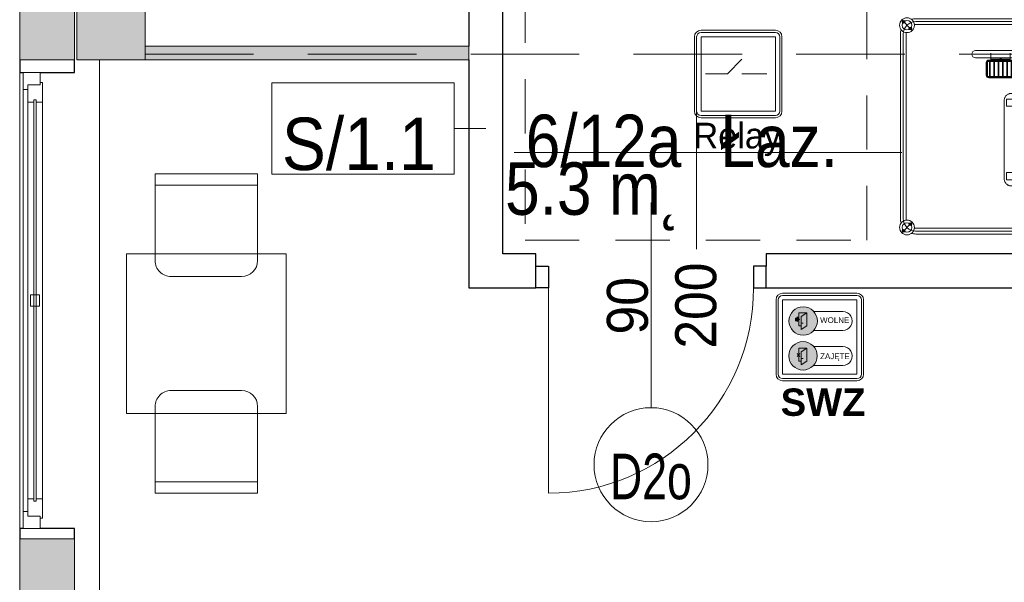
# Model space of a CAD drawing. Header units: centimetres. Extents: x -1253 to 21770, y -8842 to 3590.
# Tile 6 of 120: x -1253 to -821, y 644 to 891. Entities that reach past the tile are written whole.
import ezdxf

# ---------------------------------------------------------------- set-up
doc = ezdxf.new("R2010")
doc.units = ezdxf.units.CM
doc.linetypes.add('Ponad', pattern=[39.688, 23.813, -15.875])
doc.linetypes.add('Ukryte', pattern=[71.438, 47.625, -23.813])
for name, color, linetype, lineweight in [('A-ANNO-NOTE', 131, 'Continuous', 9), ('A-AREA-IDEN', 2, 'Continuous', 13), ('A-DETL-GENF', 92, 'Continuous', 9), ('A-DETL-HDLN', 90, 'Ukryte', 9), ('A-DETL-MEDM', 33, 'Continuous', 13), ('A-DOOR', 31, 'Continuous', 13), ('A-FLOR-OVHD', 1, 'Ponad', 9), ('A-GLAZ', 151, 'Continuous', 13), ('A-WALL', 113, 'Continuous', 13), ('A-WALL-IDEN', 211, 'Continuous', 13), ('A-WALL-PATT', 111, 'Continuous', 13), ('I-FURN', 30, 'Continuous', 9), ('P-SANR-FIXT', 6, 'Continuous', 9), ('PRZYW_Elementy_inst_przyw', 7, 'Continuous', 9), ('S-COLS', 52, 'Continuous', 13)]:
    doc.layers.add(name, color=color, linetype=linetype, lineweight=lineweight)
doc.styles.add('adam', font='arialbd.ttf')
doc.styles.add('Arial', font='arial.ttf', dxfattribs={"width": 0.9, "height": 18})
doc.styles.add('Arial_1', font='arial.ttf', dxfattribs={"width": 0.7, "height": 20})
doc.styles.add('Arial_11', font='arial.ttf', dxfattribs={"width": 0.85, "height": 23})
doc.styles.add('Arial_12', font='arial.ttf', dxfattribs={"width": 0.9, "height": 23})
doc.styles.add('GENERATED_STYLE_1', font='arial.ttf')

# ---------------------------------------------------------------- blocks, each defined once
blk = doc.blocks.new('M_Concrete-Square-Column - 300 x 300mm-1795931-6_piętro IV __13_80 m_ - stan projektowany')
at = {"layer": 'S-COLS', "lineweight": 9}
blk.add_hatch(color=254, dxfattribs=at).paths.add_polyline_path([(15, -15), (15, 15), (-15, 15), (-15, -15)], flags=0)
for p, q in [((15, 15), (-15, 15)), ((-15, 15), (-15, -15)), ((15, -15), (15, 15)), ((-15, -15), (15, -15))]:
    blk.add_line(p, q, dxfattribs=at)
blk = doc.blocks.new('Blat - Blat-1285693-6_piętro IV __13_80 m_ - stan projektowany')
at = {"layer": 'I-FURN'}
for p, q in [((0, 70), (0, 0)), ((70, 70), (0, 70)), ((70, 0), (70, 70)), ((0, 0), (70, 0))]:
    blk.add_line(p, q, dxfattribs=at)
blk = doc.blocks.new('DRZWI 1S - automatyczna etykieta - Drzwi 90 _łazienkowe_-2364279-6_piętro IV __13_80 m_ - stan projektowany')
at = {"layer": 'A-DETL-GENF'}
for p, q in [((-50.5, 7.5), (-50.5, -2)), ((-45, 7.5), (-50.5, 7.5)), ((-45, -2), (-45, 7.5)), ((50.5, 7.5), (45, 7.5)), ((45, 7.5), (45, -2)), ((50.5, -2), (50.5, 7.5)), ((-50.5, -2), (-45, -2)), ((45, -2), (50.5, -2))]:
    blk.add_line(p, q, dxfattribs=at)
at = {"layer": 'A-DETL-MEDM', "lineweight": 25}
for p, q in [((-45, 7.5), (-50.5, 7.5)), ((-50.5, 7.5), (-50.5, -2)), ((-45, -2), (-45, 7.5)), ((45, -2), (45, 7.5)), ((45, 7.5), (50.5, 7.5)), ((50.5, 7.5), (50.5, -2)), ((-50.5, -2), (-45, -2)), ((50.5, -2), (45, -2))]:
    blk.add_line(p, q, dxfattribs=at)
at = {"layer": 'A-DOOR'}
blk.add_line((45, 7.5), (45, 97.5), dxfattribs=at)
blk.add_arc((45, 7.5), 90, 90, 180, dxfattribs=at)
blk = doc.blocks.new('brodzik natryskowy dla N - Type 1-2359081-6_piętro IV __13_80 m_ - stan projektowany')
at = {"layer": 'P-SANR-FIXT'}
for p, q in [((-44.73, -12.86), (-27.37, -14.39)), ((-42.55, -11.3), (-42.55, -11)), ((-36.05, -11.3), (-42.55, -11.3)), ((-40.55, -11.3), (-40.55, -95.8)), ((-39.3, -11), (-39.3, -95.8)), ((-38.05, -11.3), (-38.05, -95.8)), ((-36.05, -11), (-36.05, -11.3)), ((-26.61, -11.2), (-26.61, -69.6)), ((-23.41, -69.6), (-23.41, -11.2)), ((14.45, -11.52), (10.54, -11.52)), ((10.54, -11.52), (10.54, -20.79)), ((14.45, -11.52), (14.45, -20.79)), ((49.36, -11.3), (49.36, -11)), ((55.86, -11.3), (49.36, -11.3)), ((51.36, -11.3), (51.36, -95.8)), ((52.61, -11), (52.61, -96)), ((53.86, -11.3), (53.86, -95.8)), ((55.86, -11), (55.86, -11.3)), ((-27.37, -14.39), (-44.99, -15.67)), ((-44.99, -15.67), (-28.14, -17.71)), ((-28.14, -17.71), (-45.75, -19.5)), ((-45.75, -19.5), (-29.41, -21.8)), ((10.54, -20.79), (14.45, -20.79)), ((14.44, -21.54), (10.55, -21.51)), ((-29.41, -21.8), (-46.26, -23.33)), ((-46.26, -23.33), (-29.41, -26.14)), ((-7.7, -24.28), (-7.74, -24.55)), ((-7.74, -24.55), (-7.74, -54.09)), ((-7.62, -24.01), (-7.7, -24.28)), ((-7.51, -23.75), (-7.62, -24.01)), ((-7.38, -23.5), (-7.51, -23.75)), ((-7.23, -23.25), (-7.38, -23.5)), ((-7.05, -23.02), (-7.23, -23.25)), ((-6.85, -22.81), (-7.05, -23.02)), ((-6.64, -22.61), (-6.85, -22.81)), ((-6.41, -22.43), (-6.64, -22.61)), ((-6.17, -22.27), (-6.41, -22.43)), ((-5.92, -22.14), (-6.17, -22.27)), ((-5.66, -22.03), (-5.92, -22.14)), ((-5.39, -21.95), (-5.66, -22.03)), ((-5.12, -21.9), (-5.39, -21.95)), ((-4.84, -21.88), (-5.12, -21.9)), ((10.32, -21.88), (-4.84, -21.88)), ((-2.82, -26.45), (-2.2, -25.89)), ((-2.2, -25.89), (-1.53, -25.38)), ((-1.53, -25.38), (-0.81, -24.95)), ((-0.81, -24.95), (-0.05, -24.58)), ((-0.05, -24.58), (0.75, -24.29)), ((0.75, -24.29), (1.58, -24.07)), ((1.58, -24.07), (2.44, -23.94)), ((2.44, -23.94), (4.41, -23.89)), ((22.33, -23.94), (3.78, -23.89)), ((4.41, -23.89), (4.41, -27.12)), ((13.8, -21.67), (11.19, -21.67)), ((11.19, -21.67), (11.19, -23.94)), ((11.19, -23.94), (13.8, -23.94)), ((13.8, -23.94), (13.8, -21.67)), ((30.14, -21.88), (14.73, -21.88)), ((23.2, -24.07), (22.33, -23.94)), ((24.03, -24.29), (23.2, -24.07)), ((24.83, -24.58), (24.03, -24.29)), ((25.59, -24.95), (24.83, -24.58)), ((26.31, -25.38), (25.59, -24.95)), ((26.98, -25.89), (26.31, -25.38)), ((27.59, -26.45), (26.98, -25.89)), ((30.36, -21.95), (30.1, -21.9)), ((30.62, -22.03), (30.14, -21.88)), ((30.87, -22.14), (30.62, -22.03)), ((31.12, -22.28), (30.87, -22.14)), ((31.36, -22.44), (31.12, -22.28)), ((31.59, -22.62), (31.36, -22.44)), ((31.81, -22.82), (31.59, -22.62)), ((32.01, -23.04), (31.81, -22.82)), ((32.19, -23.27), (32.01, -23.04)), ((32.35, -23.52), (32.19, -23.27)), ((32.49, -23.77), (32.35, -23.52)), ((32.6, -24.04), (32.49, -23.77)), ((32.68, -24.31), (32.6, -24.04)), ((32.74, -24.58), (32.68, -24.31)), ((32.74, -24.86), (32.74, -24.58)), ((32.74, -54.38), (32.74, -24.86)), ((-29.41, -26.14), (-45.5, -27.16)), ((-45.5, -27.16), (-29.67, -31)), ((-5.19, -30.85), (-4.98, -30.01)), ((-4.98, -30.01), (-4.68, -29.22)), ((-4.68, -29.22), (-4.32, -28.45)), ((-4.32, -28.45), (-3.88, -27.74)), ((-3.88, -27.74), (-3.38, -27.07)), ((-3.38, -27.07), (-2.82, -26.45)), ((-1.47, -30.02), (-1.71, -30.51)), ((-1.19, -29.56), (-1.47, -30.02)), ((-0.87, -29.14), (-1.19, -29.56)), ((-0.51, -28.74), (-0.87, -29.14)), ((-0.12, -28.38), (-0.51, -28.74)), ((0.31, -28.06), (-0.12, -28.38)), ((0.76, -27.79), (0.31, -28.06)), ((1.25, -27.55), (0.76, -27.79)), ((1.76, -27.36), (1.25, -27.55)), ((2.29, -27.23), (1.76, -27.36)), ((2.84, -27.14), (2.29, -27.23)), ((3.4, -27.11), (2.84, -27.14)), ((4.41, -27.12), (3.4, -27.11)), ((3.78, -27.12), (21.37, -27.12)), ((21.37, -27.12), (21.94, -27.14)), ((21.94, -27.14), (22.49, -27.23)), ((22.49, -27.23), (23.02, -27.36)), ((23.02, -27.36), (23.53, -27.55)), ((23.53, -27.55), (24.01, -27.79)), ((24.01, -27.79), (24.47, -28.06)), ((24.47, -28.06), (24.89, -28.38)), ((24.89, -28.38), (25.29, -28.74)), ((25.29, -28.74), (25.65, -29.14)), ((25.65, -29.14), (25.96, -29.56)), ((25.96, -29.56), (26.24, -30.02)), ((26.24, -30.02), (26.48, -30.51)), ((28.16, -27.07), (27.59, -26.45)), ((28.66, -27.74), (28.16, -27.07)), ((29.09, -28.45), (28.66, -27.74)), ((29.46, -29.22), (29.09, -28.45)), ((29.75, -30.01), (29.46, -29.22)), ((29.97, -30.85), (29.75, -30.01)), ((-29.67, -31), (-44.99, -32.02)), ((-44.99, -32.02), (-31.46, -34.32)), ((-5.37, -32.6), (-5.32, -31.71)), ((-5.29, -56.03), (-5.37, -32.6)), ((-5.32, -31.71), (-5.19, -30.85)), ((26.92, -32.43), (-2.15, -32.63)), ((-2.15, -32.63), (-2.15, -56.03)), ((-2.03, -31.55), (-2.11, -32.1)), ((-1.89, -31.01), (-2.03, -31.55)), ((-1.71, -30.51), (-1.89, -31.01)), ((26.48, -30.51), (26.66, -31.01)), ((26.66, -31.01), (26.8, -31.55)), ((26.8, -31.55), (26.88, -32.1)), ((26.92, -56.03), (26.92, -32.43)), ((30.1, -31.71), (29.97, -30.85)), ((30.07, -32.63), (30.07, -56.03)), ((30.15, -32.6), (30.1, -31.71)), ((-5.23, -51), (-5.24, -51.15)), ((-5.24, -51.15), (-5.23, -51.29)), ((-5.21, -50.85), (-5.23, -51)), ((-5.23, -51.29), (-5.21, -51.44)), ((-5.18, -50.71), (-5.21, -50.85)), ((-5.21, -51.44), (-5.18, -51.58)), ((-5.13, -50.58), (-5.18, -50.71)), ((-5.18, -51.58), (-5.13, -51.71)), ((-5.07, -50.45), (-5.13, -50.58)), ((-5.13, -51.71), (-5.07, -51.84)), ((-4.99, -50.33), (-5.07, -50.45)), ((-5.07, -51.84), (-4.99, -51.96)), ((-4.91, -50.21), (-4.99, -50.33)), ((-4.81, -50.11), (-4.91, -50.21)), ((-4.71, -50.02), (-4.81, -50.11)), ((-4.6, -49.93), (-4.71, -50.02)), ((-4.48, -49.86), (-4.6, -49.93)), ((-4.35, -49.8), (-4.48, -49.86)), ((-4.21, -49.75), (-4.35, -49.8)), ((-4.07, -49.71), (-4.21, -49.75)), ((-3.93, -49.69), (-4.07, -49.71)), ((-3.78, -49.68), (-3.93, -49.69)), ((-3.48, -49.71), (-3.63, -49.69)), ((-3.34, -49.75), (-3.48, -49.71)), ((-3.21, -49.8), (-3.34, -49.75)), ((-3.08, -49.86), (-3.21, -49.8)), ((-2.96, -49.93), (-3.08, -49.86)), ((-2.85, -50.02), (-2.96, -49.93)), ((-2.74, -50.11), (-2.85, -50.02)), ((-2.65, -50.21), (-2.74, -50.11)), ((-2.56, -50.33), (-2.65, -50.21)), ((-2.49, -50.45), (-2.56, -50.33)), ((-2.56, -51.96), (-2.49, -51.84)), ((-2.43, -50.58), (-2.49, -50.45)), ((-2.49, -51.84), (-2.43, -51.71)), ((-2.38, -50.71), (-2.43, -50.58)), ((-2.43, -51.71), (-2.38, -51.58)), ((-2.34, -50.85), (-2.38, -50.71)), ((-2.38, -51.58), (-2.34, -51.44)), ((-2.32, -51), (-2.34, -50.85)), ((-2.34, -51.44), (-2.32, -51.29)), ((-2.31, -51.15), (-2.32, -51)), ((-2.32, -51.29), (-2.31, -51.15)), ((-22.41, -54.35), (-25.41, -54.35)), ((-22.81, -62.85), (-22.81, -54.35)), ((-22.61, -62.85), (-22.61, -54.35)), ((-22.41, -63.8), (-22.41, -53.4)), ((-22.11, -63.8), (-22.11, -53.4)), ((-21.81, -63.8), (-21.81, -53.4)), ((-21.81, -53.7), (-15.21, -53.7)), ((-21.81, -54), (-15.21, -54)), ((-21.81, -55.6), (-15.21, -55.6)), ((-21.81, -55.9), (-15.21, -55.9)), ((-21.31, -52.3), (-15.71, -52.3)), ((-21.31, -52.6), (-15.71, -52.6)), ((-21.31, -52.9), (-15.71, -52.9)), ((-15.21, -53.4), (-15.21, -63.8)), ((-14.91, -53.4), (-14.91, -63.8)), ((-14.61, -53.4), (-14.61, -63.8)), ((-7.74, -54.09), (-7.74, -54.37)), ((-7.74, -54.37), (-7.7, -54.64)), ((-7.7, -54.64), (-7.62, -54.91)), ((-7.62, -54.91), (-7.52, -55.18)), ((-7.52, -55.18), (-7.4, -55.43)), ((-7.4, -55.43), (-7.25, -55.67)), ((-7.25, -55.67), (-7.07, -55.9)), ((-7.07, -55.9), (-6.88, -56.11)), ((-6.88, -56.11), (-6.67, -56.31)), ((-2.15, -56.03), (-5.29, -56.03)), ((-4.99, -51.96), (-4.91, -52.08)), ((-4.91, -52.08), (-4.81, -52.18)), ((-4.81, -52.18), (-4.71, -52.27)), ((-4.71, -52.27), (-4.6, -52.36)), ((-4.6, -52.36), (-4.48, -52.43)), ((-4.48, -52.43), (-4.35, -52.49)), ((-4.35, -52.49), (-4.21, -52.54)), ((-4.21, -52.54), (-4.07, -52.58)), ((-4.07, -52.58), (-3.93, -52.6)), ((-3.93, -52.6), (-3.78, -52.61)), ((-3.78, -52.61), (-3.63, -52.6)), ((-3.63, -52.6), (-3.48, -52.58)), ((-3.48, -52.58), (-3.34, -52.54)), ((-3.34, -52.54), (-3.21, -52.49)), ((-3.21, -52.49), (-3.08, -52.43)), ((-3.08, -52.43), (-2.96, -52.36)), ((-2.96, -52.36), (-2.85, -52.27)), ((-2.85, -52.27), (-2.74, -52.18)), ((-2.74, -52.18), (-2.65, -52.08)), ((-2.65, -52.08), (-2.56, -51.96)), ((26.92, -56.03), (30.07, -56.03)), ((31.64, -56.34), (31.85, -56.14)), ((31.85, -56.14), (32.05, -55.93)), ((32.05, -55.93), (32.22, -55.71)), ((32.22, -55.71), (32.38, -55.46)), ((32.38, -55.46), (32.51, -55.21)), ((32.51, -55.21), (32.61, -54.94)), ((32.61, -54.94), (32.69, -54.67)), ((32.69, -54.67), (32.74, -54.38)), ((-21.81, -57.5), (-15.21, -57.5)), ((-21.81, -57.8), (-15.21, -57.8)), ((-21.81, -59.4), (-15.21, -59.4)), ((-21.81, -59.7), (-15.21, -59.7)), ((-6.67, -56.31), (-6.44, -56.49)), ((-6.44, -56.49), (-6.2, -56.64)), ((-6.2, -56.64), (-5.95, -56.77)), ((-5.95, -56.77), (-5.69, -56.88)), ((-5.69, -56.88), (-5.41, -56.96)), ((-5.41, -56.96), (-5.13, -57.01)), ((-5.13, -57.01), (29.82, -57.01)), ((29.82, -57.01), (30.1, -57.01)), ((30.1, -57.01), (30.38, -56.96)), ((30.38, -56.96), (30.65, -56.89)), ((30.65, -56.89), (30.92, -56.78)), ((30.92, -56.78), (31.17, -56.66)), ((31.17, -56.66), (31.41, -56.51)), ((31.41, -56.51), (31.64, -56.34)), ((-22.41, -62.85), (-25.41, -62.85)), ((-21.81, -61.3), (-15.21, -61.3)), ((-21.81, -61.6), (-15.21, -61.6)), ((-21.81, -63.2), (-15.21, -63.2)), ((-21.81, -63.5), (-15.21, -63.5)), ((-15.71, -64.3), (-21.31, -64.3)), ((-15.71, -64.6), (-21.31, -64.6)), ((-15.71, -64.9), (-21.31, -64.9)), ((-35.25, -97.25), (-40.13, -102.13)), ((48.56, -97.25), (53.43, -102.13)), ((47.11, -100.05), (-33.8, -100.05)), ((-33.8, -101.3), (47.11, -101.3)), ((47.11, -102.55), (-33.8, -102.55))]:
    blk.add_line(p, q, dxfattribs=at)
for centre, radius in [((12.42, -25.5), 1.5), ((-3.77, -33.05), 1.5), ((28.71, -33.24), 1.5), ((-3.85, -51.24), 1.5), ((28.59, -51.18), 1.5), ((-37.69, -99.69), 3.25), ((-37.69, -99.69), 2.1), ((-36.21, -98.2), 0.62), ((-36.21, -98.2), 0.32), ((51, -99.69), 3.25), ((49.51, -98.2), 0.62), ((51, -99.69), 2.1), ((49.51, -98.2), 0.32), ((-39.18, -101.17), 0.62), ((-39.18, -101.17), 0.32), ((52.48, -101.17), 0.62), ((52.48, -101.17), 0.32)]:
    blk.add_circle(centre, radius, dxfattribs=at)
for centre, radius, start, end in [((-21.31, -53.4), 1.1, 90, 180), ((-21.31, -53.4), 0.8, 90, 180), ((-21.31, -53.4), 0.5, 90, 180), ((-15.71, -53.4), 1.1, 360, 90), ((-15.71, -53.4), 0.8, 360, 90), ((-15.71, -53.4), 0.5, 360, 90), ((-21.31, -63.8), 1.1, 180, 270), ((-21.31, -63.8), 0.8, 180, 270), ((-21.31, -63.8), 0.5, 180, 270), ((-15.71, -63.8), 0.5, 270, 360), ((-15.71, -63.8), 0.8, 270, 360), ((-15.71, -63.8), 1.1, 270, 360), ((-25.01, -69.6), 1.6, 180, 360), ((-33.8, -95.8), 6.75, 180, 196.4965), ((-33.8, -95.8), 5.5, 180, 270), ((-33.8, -95.8), 4.25, 180, 188.8511), ((47.11, -95.8), 5.5, 270, 360), ((47.11, -95.8), 4.25, 351.1489, 360), ((47.11, -95.8), 6.75, 343.5035, 360), ((-33.8, -95.8), 6.75, 253.5035, 270), ((-33.8, -95.8), 4.25, 261.1489, 270), ((47.11, -95.8), 4.25, 270, 278.8511), ((47.11, -95.8), 6.75, 270, 286.4965)]:
    blk.add_arc(centre, radius, start, end, dxfattribs=at)
blk.add_ellipse((-23.14, -58.6), major_axis=(0, 0.325), ratio=0.224951, dxfattribs=at)
blk = doc.blocks.new('krzesło - krzesło-823058-6_piętro IV __13_80 m_ - stan projektowany')
at = {"layer": 'I-FURN'}
for p, q in [((-22.5, 22.5), (-22.5, -15.5)), ((22.5, 22.5), (-22.5, 22.5)), ((22.5, -15.5), (22.5, 22.5)), ((22.5, 17.5), (-22.5, 17.5)), ((-15.5, -22.5), (15.5, -22.5))]:
    blk.add_line(p, q, dxfattribs=at)
for centre, start, end in [((-15.5, -15.5), 180, 270), ((15.5, -15.5), 270, 0)]:
    blk.add_arc(centre, 7, start, end, dxfattribs=at)
blk = doc.blocks.new('krzesło - krzesło-1270919-6_piętro IV __13_80 m_ - stan projektowany')
at = {"layer": 'I-FURN'}
for p, q in [((-15.5, 22.5), (15.5, 22.5)), ((-22.5, -22.5), (-22.5, 15.5)), ((22.5, 15.5), (22.5, -22.5)), ((22.5, -17.5), (-22.5, -17.5)), ((22.5, -22.5), (-22.5, -22.5))]:
    blk.add_line(p, q, dxfattribs=at)
for centre, start, end in [((-15.5, 15.5), 90, 180), ((15.5, 15.5), 360, 90)]:
    blk.add_arc(centre, 7, start, end, dxfattribs=at)
blk = doc.blocks.new('Okno - automatyczna etykieta - 200x165 _projektowane_-2617392-6_piętro IV __13_80 m_ - stan projektowany')
at = {"layer": 'A-GLAZ'}
for p, q in [((-92.5, 10.5), (-100, 10.5)), ((-100, 10.5), (-100, 3)), ((-100, 10.5), (100, 10.5)), ((-92.5, 8.5), (-92.5, 10.5)), ((92.5, 10.5), (-92.5, 10.5)), ((100, 10.5), (92.5, 10.5)), ((92.5, 10.5), (92.5, 8.5)), ((100, 3), (100, 10.5)), ((-87, 8.5), (-94.5, 8.5)), ((-94.5, 8.5), (-94.5, 3)), ((-94.5, 3), (-94.5, 8.5)), ((-94.5, 8.5), (-92.5, 8.5)), ((88, 5.75), (-88, 5.75)), ((-88, 5.75), (-88, 4.75)), ((-88, 4.75), (-88, 5.75)), ((-88, 5.75), (-87, 5.75)), ((-88, 4.75), (88, 4.75)), ((-87, 4.75), (-88, 4.75)), ((-87, 5.75), (-87, 8.5)), ((87, 8.5), (-87, 8.5)), ((-87, 2), (-87, 4.75)), ((2.5, 7.25), (-2.5, 7.25)), ((-2.5, 7.25), (-2.5, 3.25)), ((2.5, 3.25), (2.5, 7.25)), ((94.5, 8.5), (87, 8.5)), ((87, 8.5), (87, 5.75)), ((87, 5.75), (88, 5.75)), ((87, 4.75), (87, 2)), ((88, 4.75), (87, 4.75)), ((88, 4.75), (88, 5.75)), ((88, 5.75), (88, 4.75)), ((92.5, 8.5), (94.5, 8.5)), ((94.5, 3), (94.5, 8.5)), ((94.5, 8.5), (94.5, 3)), ((-100, 3), (-94.5, 3)), ((-94.5, 3), (-95.5, 3)), ((-95.5, 3), (-95.5, 2)), ((-95.5, 2), (-87, 2)), ((87, 2), (-87, 2)), ((-2.5, 3.25), (2.5, 3.25)), ((87, 2), (95.5, 2)), ((95.5, 3), (94.5, 3)), ((94.5, 3), (100, 3)), ((95.5, 2), (95.5, 3))]:
    blk.add_line(p, q, dxfattribs=at)
blk = doc.blocks.new('METKA_POMIESZCZENIA2 - Rozbudowana - bez ramki-2396678-6_piętro IV __13_80 m_ - stan projektowany')
at = {"layer": 'A-AREA-IDEN'}
for p, q in [((0, 0.425), (0, 0)), ((0.0976, 0), (-0.8, 0)), ((-0.8, 0), (0.9, 0)), ((0, 0), (0, -0.425))]:
    blk.add_line(p, q, dxfattribs=at)
blk = doc.blocks.new('ET sciana_AT7 - 10mm-2270614-6_piętro IV __13_80 m_ - stan projektowany')
at = {"layer": 'A-WALL-IDEN'}
for p, q in [((-0.4, 0.196875), (0.4, 0.196875)), ((-0.4, -0.203125), (-0.4, 0.196875)), ((0.4, 0.196875), (0.4, -0.203125)), ((-0.4, -0.203125), (0.4, -0.203125))]:
    blk.add_line(p, q, dxfattribs=at)
blk = doc.blocks.new('relay')
at = {"layer": 'PRZYW_Elementy_inst_przyw', "lineweight": 20}
for p, q in [((16.32, 0), (-16.32, 0)), ((-19.2, -2.88), (-19.2, -35.52)), ((-18.24, -2.88), (-18.24, -35.52)), ((-16.32, -0.96), (16.32, -0.96)), ((18.24, -2.88), (18.24, -35.52)), ((19.2, -35.52), (19.2, -2.88)), ((-16.32, -37.44), (16.32, -37.44)), ((-16.32, -38.4), (16.32, -38.4))]:
    blk.add_line(p, q, dxfattribs=at)
at = {"layer": 'PRZYW_Elementy_inst_przyw', "lineweight": 5}
for p, q in [((-4.68, -19.2), (1.56, -12.67)), ((-14.36, -19.2), (-4.68, -19.2)), ((1.56, -19.2), (12.59, -19.2))]:
    blk.add_line(p, q, dxfattribs=at)
at = {"layer": 'PRZYW_Elementy_inst_przyw', "color": 7, "lineweight": 20}
blk.add_lwpolyline([(-16.32, -2.88), (16.32, -2.88), (16.32, -35.52), (-16.32, -35.52)], close=True, dxfattribs=at)
at = {"layer": 'PRZYW_Elementy_inst_przyw', "lineweight": 20}
for centre, radius, start, end in [((-16.32, -2.88), 2.88, 90, 180), ((16.32, -2.88), 2.88, 0, 90), ((-16.32, -2.88), 1.92, 90, 180), ((16.32, -2.88), 1.92, 0, 90), ((-16.32, -35.52), 2.88, 180, 270), ((-16.32, -35.52), 1.92, 180, 270), ((16.32, -35.52), 2.88, 270, 0), ((16.32, -35.52), 1.92, 270, 0)]:
    blk.add_arc(centre, radius, start, end, dxfattribs=at)
at = {"layer": 'PRZYW_Elementy_inst_przyw', "color": 7, "linetype": 'Continuous', "lineweight": -3}
blk.add_attdef('RELAY', (-19.65, -51.84), '', height=11.25, dxfattribs=at)
blk = doc.blocks.new('Sygnalizator Wolne-Zajęte')
at = {"linetype": 'Continuous', "lineweight": 20, "true_color": 0x139b48}
h = blk.add_hatch(color=114, dxfattribs=at)
h.dxf.hatch_style = 1
edge = h.paths.add_edge_path()
edge.add_arc((6.13, -12.18), 6.24, 0, 360)
at = {"linetype": 'Continuous', "lineweight": 20, "true_color": 0xffffff}
h = blk.add_hatch(color=7, dxfattribs=at)
h.dxf.hatch_style = 1
h.paths.add_polyline_path([(2.79, -10.93), (3.54, -10.93), (3.54, -10.4), (4.49, -11.58), (3.54, -12.43), (3.54, -12.09), (2.79, -12.09)])
at = {"linetype": 'Continuous', "lineweight": 20, "true_color": 0xcd2027}
h = blk.add_hatch(color=242, dxfattribs=at)
h.dxf.hatch_style = 1
edge = h.paths.add_edge_path()
edge.add_arc((6.08, -27.43), 6.24, 0, 360)
at = {"color": 7, "linetype": 'Continuous', "lineweight": 20, "true_color": 0xffffff}
for p, q in [((7.71, -8.56), (4.17, -8.56)), ((4.17, -8.56), (4.17, -10.92)), ((5.21, -10.22), (7.71, -8.56)), ((7.71, -8.56), (7.71, -14.23)), ((3.54, -10.93), (3.54, -10.4)), ((3.54, -10.4), (4.49, -11.58)), ((4.49, -11.58), (3.54, -12.43)), ((3.54, -12.43), (3.54, -12.09)), ((4.17, -12.19), (4.17, -14.23)), ((5.21, -10.22), (5.21, -15.89)), ((4.17, -14.23), (5.21, -14.23)), ((5.21, -13.06), (6.09, -13.06)), ((5.21, -15.89), (7.71, -14.23)), ((7.71, -24.08), (4.17, -24.08)), ((4.17, -24.08), (4.17, -26.44)), ((5.21, -25.74), (7.71, -24.08)), ((5.21, -25.74), (5.21, -31.41)), ((7.71, -24.08), (7.71, -29.74)), ((4.72, -26.44), (3.48, -27.71)), ((3.5, -26.44), (4.75, -27.71)), ((4.17, -27.71), (4.17, -29.74)), ((4.17, -29.74), (5.21, -29.74)), ((5.21, -28.57), (6.09, -28.57)), ((5.21, -31.41), (7.71, -29.74))]:
    blk.add_line(p, q, dxfattribs=at)
at = {"color": 251, "linetype": 'Continuous', "lineweight": 20, "true_color": 0x636466}
for p, q in [((23.49, -8.01), (10.7, -7.99)), ((23.49, -16.35), (10.75, -16.33)), ((23.5, -23.34), (10.73, -23.31)), ((23.51, -31.67), (10.64, -31.65))]:
    blk.add_line(p, q, dxfattribs=at)
at = {"color": 7, "linetype": 'Continuous', "lineweight": 20, "true_color": 0xffffff}
blk.add_lwpolyline([(3.54, -12.09), (2.79, -12.09), (2.79, -10.93), (3.54, -10.93)], dxfattribs=at)
at = {"color": 251, "linetype": 'Continuous', "lineweight": 20, "true_color": 0x636466}
for centre in [(23.47, -12.18), (23.49, -27.5)]:
    blk.add_arc(centre, 4.17, 269.55, 90.0001, dxfattribs=at)
at = {"layer": 'PRZYW_Elementy_inst_przyw', "lineweight": 20}
for p, q in [((29.76, 0), (-2.88, 0)), ((-5.76, -2.88), (-5.76, -35.52)), ((-4.8, -2.88), (-4.8, -35.52)), ((-2.88, -0.96), (29.76, -0.96)), ((31.68, -2.88), (31.68, -35.52)), ((32.64, -35.52), (32.64, -2.88)), ((-2.88, -37.44), (29.76, -37.44)), ((-2.88, -38.4), (29.76, -38.4))]:
    blk.add_line(p, q, dxfattribs=at)
at = {"layer": 'PRZYW_Elementy_inst_przyw', "color": 7, "lineweight": 20}
blk.add_lwpolyline([(-2.88, -2.88), (29.76, -2.88), (29.76, -35.52), (-2.88, -35.52)], close=True, dxfattribs=at)
at = {"layer": 'PRZYW_Elementy_inst_przyw', "color": 251, "lineweight": 20, "true_color": 0x636466}
for centre in [(6.13, -12.18), (6.08, -27.43)]:
    blk.add_circle(centre, 6.24, dxfattribs=at)
at = {"layer": 'PRZYW_Elementy_inst_przyw', "lineweight": 20}
for centre, radius, start, end in [((-2.88, -2.88), 2.88, 90, 180), ((29.76, -2.88), 2.88, 0, 90), ((-2.88, -2.88), 1.92, 90, 180), ((29.76, -2.88), 1.92, 0, 90), ((-2.88, -35.52), 2.88, 180, 270), ((-2.88, -35.52), 1.92, 180, 270), ((29.76, -35.52), 2.88, 270, 0), ((29.76, -35.52), 1.92, 270, 0)]:
    blk.add_arc(centre, radius, start, end, dxfattribs=at)
at = {"color": 116, "linetype": 'Continuous', "lineweight": 20, "true_color": 0x136734, "char_height": 2.5, "attachment_point": 1, "style": 'GENERATED_STYLE_1'}
for s, insert in [('WOLNE', (13.56, -10.53)), ('{\\C244;\\c1973145;ZAJĘTE}', (13.56, -26.4))]:
    blk.add_mtext_dynamic_manual_height_columns(s, width=11.3525, gutter_width=7.5, heights=[0], dxfattribs=dict(at, insert=insert))
at = {"insert": (-3.73, -41.76), "char_height": 2.5, "width": 40.9178, "attachment_point": 1, "style": 'adam'}
blk.add_mtext('{\\H4.8x;SWZ}', dxfattribs=at)

msp = doc.modelspace()

# ---------------------------------------------------------------- hatches: boundary and pattern name
at = {"layer": 'A-WALL-PATT'}
h = msp.add_hatch(color=9, dxfattribs=at)
h.paths.add_polyline_path([(-1228.62, 393.33), (-1228.62, 423.33), (-1252.62, 423.33), (-1252.62, 393.33)], flags=0)
h.paths.add_polyline_path([(-1252.62, 633.33), (-1228.62, 633.33), (-1228.62, 663.33), (-1252.62, 663.33), (-1252.62, 649.83)], flags=0)
h.paths.add_polyline_path([(-1252.62, 873.33), (-1228.62, 873.33), (-1228.62, 903.33), (-1252.62, 903.33), (-1252.62, 880.58)], flags=0)
h.paths.add_polyline_path([(-1228.62, 1113.33), (-1228.62, 1143.33), (-1252.62, 1143.33), (-1252.62, 1113.33)], flags=0)
h.paths.add_polyline_path([(-1228.62, 1353.33), (-1228.62, 1383.33), (-1252.62, 1383.33), (-1252.62, 1353.33)], flags=0)
msp.add_hatch(color=9, dxfattribs=at).paths.add_polyline_path([(-1055.62, 873.33), (-1055.62, 879.33), (-1197.62, 879.33), (-1197.62, 873.33), (-1083.22, 873.33)], flags=0)

# ---------------------------------------------------------------- linework, layer by layer
at = {"layer": 'A-ANNO-NOTE', "lineweight": 13}
msp.add_line((-975.62, 810.83), (-975.62, 720.83), dxfattribs=at)
msp.add_line((-975.62, 810.83), (-975.62, 720.83), dxfattribs=at)
msp.add_circle((-975.62, 695.83), 25, dxfattribs=at)
at = {"layer": 'A-DETL-HDLN'}
msp.add_line((-1197.62, 875.83), (1172.38, 875.83), dxfattribs=at)
at = {"layer": 'A-FLOR-OVHD'}
for p, q in [((-1030.89, 944.27), (-1030.89, 794.27)), ((-880.89, 794.27), (-880.89, 944.27)), ((-1030.89, 794.27), (-880.89, 794.27))]:
    msp.add_line(p, q, dxfattribs=at)
at = {"layer": 'A-WALL', "color": 7, "lineweight": 25}
for p, q in [((-1040.62, 788.33), (-1040.62, 988.33)), ((-1055.62, 897.33), (-1055.62, 879.33)), ((-1252.62, 873.33), (-1252.62, 867.83)), ((-1228.62, 867.83), (-1228.62, 873.33)), ((-1055.62, 873.33), (-1055.62, 773.33)), ((-1252.62, 867.83), (-1251.12, 867.83)), ((-1243.62, 867.83), (-1228.62, 867.83)), ((-1026.12, 788.33), (-1040.62, 788.33)), ((-1026.12, 782.83), (-1026.12, 788.33)), ((-752.62, 788.33), (-925.12, 788.33)), ((-925.12, 788.33), (-925.12, 782.83)), ((-1055.62, 773.33), (-1026.12, 773.33)), ((-925.12, 773.33), (-752.62, 773.33)), ((-1251.12, 667.83), (-1252.62, 667.83)), ((-1252.62, 667.83), (-1252.62, 663.33)), ((-1228.62, 667.83), (-1243.62, 667.83)), ((-1228.62, 663.33), (-1228.62, 667.83))]:
    msp.add_line(p, q, dxfattribs=at)
at = {"layer": 'A-WALL', "lineweight": 9}
for p, q in [((-1252.62, 903.33), (-1252.62, 873.33)), ((-1228.62, 873.33), (-1228.62, 903.33)), ((-1055.62, 879.33), (-1197.62, 879.33)), ((-1217.62, 873.33), (-1217.62, 423.33)), ((-1197.62, 873.33), (-1055.62, 873.33)), ((-1252.62, 667.83), (-1252.62, 867.83)), ((-1252.62, 663.33), (-1252.62, 633.33)), ((-1228.62, 633.33), (-1228.62, 663.33))]:
    msp.add_line(p, q, dxfattribs=at)
at = {"layer": 'A-WALL'}
for p, q in [((-1055.62, 873.33), (-1055.62, 879.33)), ((-1252.62, 873.33), (-1228.62, 873.33)), ((-1228.62, 663.33), (-1252.62, 663.33))]:
    msp.add_line(p, q, dxfattribs=at)
at = {"layer": 'A-WALL-IDEN'}
msp.add_line((-1048.12, 843.18), (-1062, 843.18), dxfattribs=at)

# ---------------------------------------------------------------- block references
at = {"layer": 'A-AREA-IDEN', "xscale": 99.99999999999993, "yscale": 99.99999999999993, "zscale": 99.99999999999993}
msp.add_blockref('METKA_POMIESZCZENIA2 - Rozbudowana - bez ramki-2396678-6_piętro IV __13_80 m_ - stan projektowany', (-955.61, 832.77), dxfattribs=at)
at = {"layer": 'A-DOOR', "rotation": 180}
msp.add_blockref('DRZWI 1S - automatyczna etykieta - Drzwi 90 _łazienkowe_-2364279-6_piętro IV __13_80 m_ - stan projektowany', (-975.62, 780.83), dxfattribs=at)
at = {"layer": 'A-GLAZ', "rotation": 89.9999999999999}
msp.add_blockref('Okno - automatyczna etykieta - 200x165 _projektowane_-2617392-6_piętro IV __13_80 m_ - stan projektowany', (-1240.62, 767.83), dxfattribs=at)
at = {"layer": 'A-WALL-IDEN', "xscale": 99.99999999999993, "yscale": 99.99999999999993, "zscale": 99.99999999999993}
msp.add_blockref('ET sciana_AT7 - 10mm-2270614-6_piętro IV __13_80 m_ - stan projektowany', (-1102, 843.5), dxfattribs=at)
at = {"layer": 'I-FURN', "rotation": 180}
for name, p in [('krzesło - krzesło-1270919-6_piętro IV __13_80 m_ - stan projektowany', (-1170.73, 800.83)), ('Blat - Blat-1285693-6_piętro IV __13_80 m_ - stan projektowany', (-1135.73, 788.33)), ('krzesło - krzesło-823058-6_piętro IV __13_80 m_ - stan projektowany', (-1170.73, 705.83))]:
    msp.add_blockref(name, p, dxfattribs=at)
at = {"layer": 'P-SANR-FIXT', "rotation": 270.0000000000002}
msp.add_blockref('brodzik natryskowy dla N - Type 1-2359081-6_piętro IV __13_80 m_ - stan projektowany', (-763.62, 850.83), dxfattribs=at)
at = {"layer": 'PRZYW_Elementy_inst_przyw', "lineweight": 5}
msp.add_blockref('relay', (-937.35, 886.33), dxfattribs=at).add_auto_attribs({'RELAY': 'Relay'})
at = {"layer": 'PRZYW_Elementy_inst_przyw'}
msp.add_blockref('Sygnalizator Wolne-Zajęte', (-915, 771), dxfattribs=at)
at = {"layer": 'S-COLS', "lineweight": 9}
msp.add_blockref('M_Concrete-Square-Column - 300 x 300mm-1795931-6_piętro IV __13_80 m_ - stan projektowany', (-1212.62, 888.33), dxfattribs=at)

# ---------------------------------------------------------------- texts
at = {"layer": 'A-ANNO-NOTE', "lineweight": 211, "char_height": 18, "attachment_point": 5, "rotation": 90, "line_spacing_factor": 0.936439, "style": 'Arial'}
for s, insert, width in [('\\pxqc,t6.35,12.7,19.05,25.4,31.75,38.1,44.45,50.8,57.15,63.5,69.85,76.2,82.55,88.9,95.25,101.6,107.95,114.3,120.65,127,133.35,139.7,146.05,152.4,158.75,165.1,171.45,177.8,184.15,190.5,196.85,203.2;{200}', (-955.86, 765.59), 38.07), ('\\pxqc,t6.35,12.7,19.05,25.4,31.75,38.1,44.45,50.8,57.15,63.5,69.85,76.2,82.55,88.9,95.25,101.6,107.95,114.3,120.65,127,133.35,139.7,146.05,152.4,158.75,165.1,171.45,177.8,184.15,190.5,196.85,203.2;{200}', (-955.86, 765.59), 38.07), ('\\pxqc,t6.35,12.7,19.05,25.4,31.75,38.1,44.45,50.8,57.15,63.5,69.85,76.2,82.55,88.9,95.25,101.6,107.95,114.3,120.65,127,133.35,139.7,146.05,152.4,158.75,165.1,171.45,177.8,184.15,190.5,196.85,203.2;{90}', (-985.86, 765.5), 25.65)]:
    msp.add_mtext(s, dxfattribs=dict(at, insert=insert, width=width))
at = {"layer": 'A-ANNO-NOTE', "lineweight": 211, "insert": (-975.65, 690.53), "char_height": 20, "width": 37.03, "attachment_point": 5, "line_spacing_factor": 0.936439, "style": 'Arial_1'}
msp.add_mtext('\\pxqc,t4.445,8.89,13.335,17.78,22.225,26.67,31.115,35.56,40.005,44.45,48.895,53.34,57.785,62.23,66.675,71.12,75.565,80.01,84.455,88.9,93.345,97.79,102.235,106.68,111.125,115.57,120.015,124.46,128.905,133.35,137.795,142.24;{D2o}', dxfattribs=at)
at = {"layer": 'A-AREA-IDEN', "color": 0, "char_height": 23, "line_spacing_factor": 0.936439, "style": 'Arial_11'}
for s, insert, width, attachment_point in [('\\pt84.99995,169.9999,255.00008,340.00003,424.99998,509.99993,595.00011,680.00006,765.00001,849.99996,934.99991,1020.00009,1105.00004,1189.99999,1274.99994,1359.99989,1445.00007,1530.00002,1614.99997,1699.99992,1785.0001,1870.00005,1955,2039.99995,2124.9999,2210.00008,2295.00003,2379.99998,2464.99993,2550.00011,2635.00006,2720.00001;Łaz.', (-945.19, 825.99), 51.765, 7), ('\\pxqr,t3.69565,7.3913,11.08696,14.78261,18.47826,22.17391,25.86957,29.56522,33.26087,36.95652,40.65217,44.34783,48.04348,51.73913,55.43478,59.13043,62.82609,66.52174,70.21739,73.91304,77.6087,81.30435,85,88.69565,92.3913,96.08696,99.78261,103.47826,107.17391,110.86957,114.56522,118.26087;{6/12a}', (-962.27, 825.99), 68, 9), ('\\pt84.99995,169.9999,255.00008,340.00003,424.99998,509.99993,595.00011,680.00006,765.00001,849.99996,934.99991,1020.00009,1105.00004,1189.99999,1274.99994,1359.99989,1445.00007,1530.00002,1614.99997,1699.99992,1785.0001,1870.00005,1955,2039.99995,2124.9999,2210.00008,2295.00003,2379.99998,2464.99993,2550.00011,2635.00006,2720.00001;5.3 m˛', (-962.27, 828.38), 76.5, 3)]:
    msp.add_mtext(s, dxfattribs=dict(at, insert=insert, width=width, attachment_point=attachment_point))
at = {"layer": 'A-WALL-IDEN', "insert": (-1103.81, 836.34), "char_height": 23, "width": 67.32, "attachment_point": 5, "line_spacing_factor": 0.936439, "style": 'Arial_12'}
msp.add_mtext('\\pxqc,t4.96957,9.93913,14.9087,19.87826,24.84783,29.81739,34.78696,39.75652,44.72609,49.69565,54.66522,59.63478,64.60435,69.57391,74.54348,79.51304,84.48261,89.45217,94.42174,99.3913,104.36087,109.33043,114.3,119.26957,124.23913,129.2087,134.17826,139.14783,144.11739,149.08696,154.05652,159.02609;{S/1.1}', dxfattribs=at)

doc.saveas('drawing.dxf')
